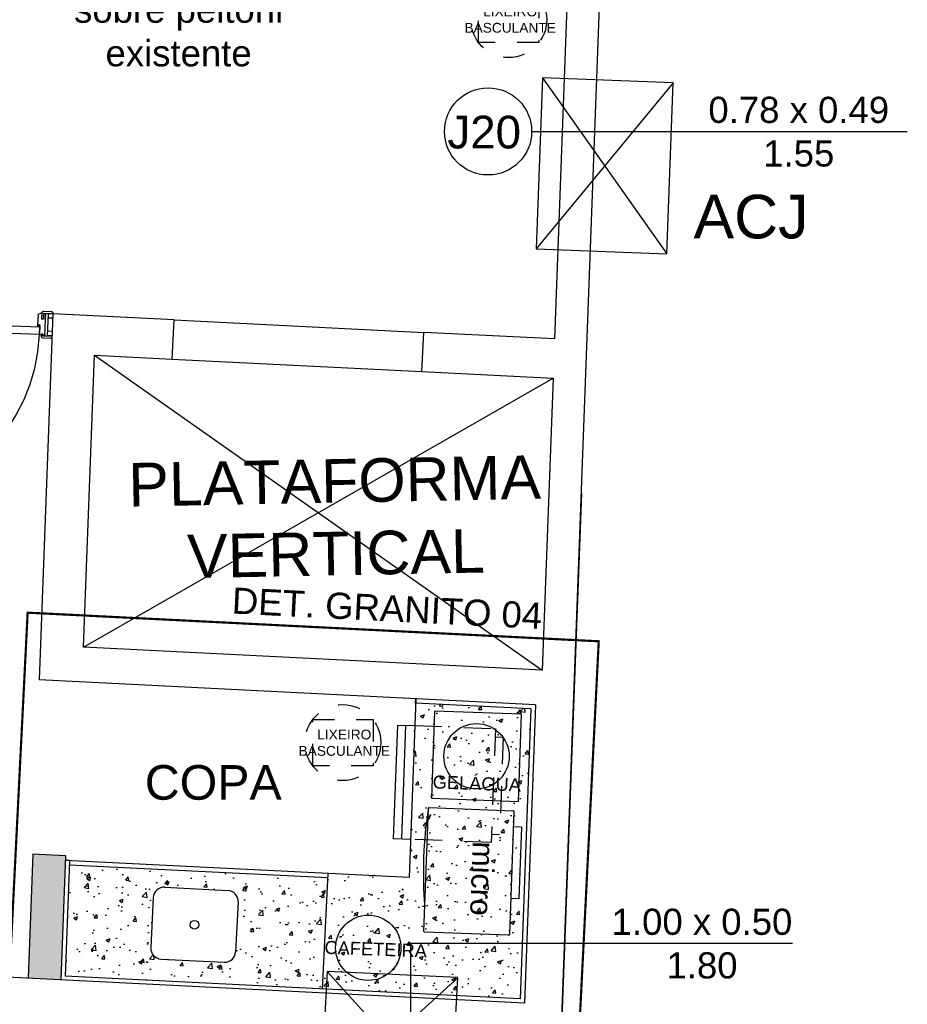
# Model space of a CAD drawing. Header units: inches. Extents: x 340 to 434, y 14 to 254.
# Tile 166 of 182: x 430.33 to 434.4, y 146.75 to 151.27. Entities that reach past the tile are written whole.
import ezdxf

# ---------------------------------------------------------------- set-up
doc = ezdxf.new("R2010")
doc.units = ezdxf.units.IN
doc.header["$MEASUREMENT"] = 0
for name, pattern in [('DASHDOT', [1, 0.5, -0.25, 0, -0.25]), ('DASHDOT2', [0.5, 0.25, -0.125, 0, -0.125]), ('DASHED2', [0.375, 0.25, -0.125]), ('HIDDEN', [9.525, 6.35, -3.175]), ('HIDDEN2', [0.1875, 0.125, -0.0625])]:
    doc.linetypes.add(name, pattern=pattern)
for name, color, linetype in [('Móveis', 2, 'Continuous'), ('TJ-CONSTRUIR', 12, 'Continuous'), ('TJ-DEMOLIR', 30, 'HIDDEN2'), ('TJ-DRYWALL', 132, 'Continuous'), ('TJ-EQUIPAMENTOS', 2, 'Continuous'), ('TJ-ESQUADRIA2', 2, 'Continuous'), ('TJ-ESQUADRIAS', 2, 'Continuous'), ('TJ-GRANITOVISTA', 2, 'Continuous'), ('TJ-HACHURA', 8, 'Continuous'), ('TJ-LOUCA', 2, 'Continuous'), ('TJ-MOBILIÁRIO', 2, 'Continuous'), ('TJ-MOBILIÁRIOEXISTENTE', 2, 'Continuous'), ('TJ-PAREDE', 5, 'Continuous'), ('TJ-PAREDECORTE', 5, 'Continuous'), ('TJ-PISO', 1, 'Continuous'), ('TJ-PROJECAOACIMA', 1, 'DASHDOT2'), ('TJ-TEXTO01', 1, 'Continuous'), ('TJ-TEXTO03 1PARA100', 3, 'Continuous'), ('TJ-TEXTOESQUADRIA', 200, 'Continuous')]:
    doc.layers.add(name, color=color, linetype=linetype)
doc.layers.add('TJ-DETBANCADAS', color=4, linetype='DASHDOT', lineweight=13)
doc.styles.add('ARIAL', font='arial.ttf')
doc.styles.get("Standard").update_dxf_attribs({"font": 'arial.ttf'})

# ---------------------------------------------------------------- blocks, each defined once
blk = doc.blocks.new('cuba3')
at = {"layer": 'TJ-LOUCA'}
for p, q in [((-0.1388, 0.1703), (0.151, 0.1595)), ((-0.1906, 0.1222), (-0.1991, -0.1077)), ((0.1991, 0.1077), (0.1906, -0.1222)), ((-0.151, -0.1595), (0.1388, -0.1703))]:
    blk.add_line(p, q, dxfattribs=at)
at = {"layer": 'TJ-LOUCA', "color": 1}
blk.add_circle((0, 0), 0.02, dxfattribs=at)
at = {"layer": 'TJ-LOUCA'}
for centre, start, end in [((-0.1406, 0.1203), 87.8711, 177.8711), ((0.1492, 0.1095), 357.8711, 87.8711), ((-0.1492, -0.1095), 177.8711, 267.8711), ((0.1406, -0.1203), 267.8711, 357.8711)]:
    blk.add_arc(centre, 0.05, start, end, dxfattribs=at)
blk = doc.blocks.new('frigobar-projeção')
at = {"layer": 'TJ-EQUIPAMENTOS', "color": 2, "linetype": 'Continuous'}
for p, q in [((0, 0), (0.0194, 0.5221)), ((0.0194, 0.5221), (0.097, 0.5193)), ((0.0776, -0.0029), (0, 0))]:
    blk.add_line(p, q, dxfattribs=at)
at = {"layer": 'TJ-EQUIPAMENTOS', "color": 1, "linetype": 'Continuous'}
blk.add_line((0.0373, -0.0014), (0.0567, 0.5208), dxfattribs=at)
at = {"layer": 'TJ-EQUIPAMENTOS', "color": 8, "linetype": 'HIDDEN2'}
for p, q in [((0.097, 0.5193), (0.467, 0.5055)), ((0.467, 0.5055), (0.4476, -0.0166)), ((0.5029, 0.4668), (0.4862, 0.0193)), ((0.4476, -0.0166), (0.0776, -0.0029))]:
    blk.add_line(p, q, dxfattribs=at)
at = {"layer": 'TJ-EQUIPAMENTOS', "color": 8, "linetype": 'HIDDEN2', "ltscale": 0.1}
for p, q in [((0.4656, 0.4682), (0.5029, 0.4668)), ((0.4489, 0.0207), (0.4862, 0.0193))]:
    blk.add_line(p, q, dxfattribs=at)
blk = doc.blocks.new('PORTA 80 GRADE 10')
at = {"layer": 'TJ-ESQUADRIAS', "linetype": 'Continuous', "ltscale": 30}
h = blk.add_hatch(dxfattribs=at)
h.set_pattern_fill('ANSI32', color=252, scale=0.002, style=0)
h.set_pattern_definition([(45, (-24.987796, 74.9285568), (-0.000530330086, 0.000530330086), []), (45, (-24.9874424, 74.9285568), (-0.000530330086, 0.000530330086), [])])
h.paths.add_polyline_path([(-0.8394, -0.0563), (-0.8394, -0.0541), (-0.8389, -0.0541, 1.192513), (-0.8389, -0.0535), (-0.8394, -0.0535), (-0.8394, -0.0521), (-0.8389, -0.0521, 0.041645), (-0.8389, -0.0521, 0.000003), (-0.8389, -0.0521, 1), (-0.8389, -0.0514, 0.045988), (-0.8389, -0.0514), (-0.8411, -0.0514, 1.142539), (-0.8411, -0.0521, 0.013689), (-0.8411, -0.0521), (-0.8406, -0.0521), (-0.8406, -0.0535), (-0.841, -0.0535, 1.124804), (-0.8411, -0.0541), (-0.8406, -0.0541), (-0.8406, -0.0563), (-0.8421, -0.0563), (-0.8421, -0.0593, -0.183959), (-0.8351, -0.0604, -0.115771), (-0.8365, -0.0607), (-0.8383, -0.0607, 1), (-0.8383, -0.0614), (-0.8365, -0.0614, 0.383202), (-0.8325, -0.0581), (-0.8325, -0.0563)])
h.paths.add_polyline_path([(-0.8411, -0.0573), (-0.8411, -0.0581, -0.159727), (-0.8344, -0.0596, 0.165409), (-0.8335, -0.058), (-0.8335, -0.0573)], flags=16)
h = blk.add_hatch(dxfattribs=at)
h.set_pattern_fill('ANSI32', color=252, scale=0.002, style=0)
h.set_pattern_definition([(135, (24.107796, 74.9285568), (0.000530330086, 0.000530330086), []), (135, (24.1074424, 74.9285568), (0.000530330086, 0.000530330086), [])])
h.paths.add_polyline_path([(-0.0406, -0.0563), (-0.0406, -0.0541), (-0.0411, -0.0541, -1.192513), (-0.0411, -0.0535), (-0.0406, -0.0535), (-0.0406, -0.0521), (-0.0411, -0.0521, -0.041645), (-0.0411, -0.0521, -0.000003), (-0.0411, -0.0521, -1), (-0.0411, -0.0514, -0.045988), (-0.0411, -0.0514), (-0.0389, -0.0514, -1.142539), (-0.0389, -0.0521, -0.013689), (-0.0389, -0.0521), (-0.0394, -0.0521), (-0.0394, -0.0535), (-0.039, -0.0535, -1.124804), (-0.0389, -0.0541), (-0.0394, -0.0541), (-0.0394, -0.0563), (-0.0379, -0.0563), (-0.0379, -0.0593, 0.183959), (-0.0449, -0.0604, 0.115771), (-0.0435, -0.0607), (-0.0417, -0.0607, -1), (-0.0417, -0.0614), (-0.0435, -0.0614, -0.383202), (-0.0475, -0.0581), (-0.0475, -0.0563)])
h.paths.add_polyline_path([(-0.0389, -0.0573), (-0.0389, -0.0581, 0.159727), (-0.0456, -0.0596, -0.165409), (-0.0465, -0.058), (-0.0465, -0.0573)], flags=16)
at = {"layer": 'TJ-ESQUADRIAS', "color": 2}
for p, q in [((-0.8675, 0), (-0.8585, 0)), ((-0.0125, 0), (-0.0215, 0))]:
    blk.add_line(p, q, dxfattribs=at)
at = {"layer": 'TJ-ESQUADRIAS'}
for p, q in [((-0.8675, -0.026), (-0.8675, 0)), ((-0.8675, -0.1), (-0.8675, -0.026)), ((-0.8585, 0), (-0.8585, -0.026)), ((-0.8585, -0.026), (-0.8505, -0.026)), ((-0.8505, 0), (-0.8405, 0)), ((-0.8505, -0.026), (-0.8505, 0)), ((-0.8325, -0.008), (-0.8325, -0.0539)), ((-0.0475, -0.008), (-0.0475, -0.0539)), ((-0.0295, 0), (-0.0395, 0)), ((-0.0295, -0.026), (-0.0295, 0)), ((-0.0215, -0.026), (-0.0295, -0.026)), ((-0.0215, 0), (-0.0215, -0.026)), ((-0.0125, -0.036), (-0.0125, 0)), ((-0.0125, -0.1), (-0.0125, -0.036)), ((-0.8415, -0.056), (-0.8425, -0.056)), ((-0.8425, -0.056), (-0.8425, -0.092)), ((-0.8415, -0.051), (-0.8415, -0.056)), ((-0.8385, -0.051), (-0.8415, -0.051)), ((-0.8385, -0.056), (-0.8385, -0.051)), ((-0.8346, -0.056), (-0.8385, -0.056)), ((-0.8325, -0.0539), (-0.8346, -0.056)), ((-0.0475, -0.0539), (-0.0454, -0.056)), ((-0.0454, -0.056), (-0.0415, -0.056)), ((-0.0415, -0.051), (-0.0385, -0.051)), ((-0.0415, -0.056), (-0.0415, -0.051)), ((-0.0385, -0.051), (-0.0385, -0.056)), ((-0.0385, -0.056), (-0.0375, -0.056)), ((-0.0375, -0.056), (-0.0375, -0.092)), ((-0.8585, -0.1), (-0.8675, -0.1)), ((-0.8585, -0.094), (-0.8585, -0.1)), ((-0.8505, -0.094), (-0.8585, -0.094)), ((-0.8505, -0.1), (-0.8505, -0.094)), ((-0.0295, -0.094), (-0.0215, -0.094)), ((-0.0295, -0.1), (-0.0295, -0.094)), ((-0.0215, -0.094), (-0.0215, -0.1)), ((-0.0215, -0.1), (-0.0125, -0.1))]:
    blk.add_line(p, q, dxfattribs=at)
for points in [[(-0.858, -0.021), (-0.855, -0.024), (-0.8505, -0.024), (-0.8505, 0.003, 0.414214), (-0.8585, 0.011), (-0.8925, 0.011, 0.414214), (-0.9005, 0.003), (-0.9005, 0), (-0.858, 0)], [(-0.022, -0.021), (-0.025, -0.024), (-0.0295, -0.024), (-0.0295, 0.003, -0.414214), (-0.0215, 0.011), (0.0125, 0.011, -0.414214), (0.0205, 0.003), (0.0205, 0), (-0.022, 0)], [(-0.895, -0.1), (-0.893, -0.102), (-0.893, -0.103), (-0.858, -0.103), (-0.858, -0.098), (-0.855, -0.095), (-0.8505, -0.095), (-0.8505, -0.103, -0.414214), (-0.8585, -0.111), (-0.8925, -0.111, -0.414214), (-0.9005, -0.103), (-0.9005, -0.1)], [(0.015, -0.1), (0.013, -0.102), (0.013, -0.103), (-0.022, -0.103), (-0.022, -0.098), (-0.025, -0.095), (-0.0295, -0.095), (-0.0295, -0.103, 0.414214), (-0.0215, -0.111), (0.0125, -0.111, 0.414214), (0.0205, -0.103), (0.0205, -0.1)]]:
    blk.add_lwpolyline(points, format="xyb", close=True, dxfattribs=at)
at = {"layer": 'TJ-ESQUADRIAS', "color": 252, "linetype": 'Continuous'}
for points in [[(-0.8335, -0.058, -0.165409), (-0.8344, -0.0596, 0.159727), (-0.8411, -0.0581), (-0.8411, -0.0573), (-0.8335, -0.0573)], [(-0.0465, -0.058, 0.165409), (-0.0456, -0.0596, -0.159727), (-0.0389, -0.0581), (-0.0389, -0.0573), (-0.0465, -0.0573)]]:
    blk.add_lwpolyline(points, format="xyb", close=True, dxfattribs=at)
at = {"layer": 'TJ-ESQUADRIAS'}
blk.add_lwpolyline([(-0.0405, -0.0965), (-0.0405, -0.0615), (-0.8405, -0.0615), (-0.8405, -0.0965), (-0.0405, -0.0965)], dxfattribs=at)
at = {"layer": 'TJ-ESQUADRIAS', "color": 1, "linetype": 'DASHED2', "ltscale": 5}
blk.add_lwpolyline([(-0.0755, -0.8965), (-0.0405, -0.8965), (-0.0405, -0.0965), (-0.0755, -0.0965), (-0.0755, -0.8965)], dxfattribs=at)
at = {"layer": 'TJ-ESQUADRIAS'}
for centre, start, end in [((-0.8405, -0.008), 0, 90), ((-0.0395, -0.008), 90, 180), ((-0.8505, -0.092), 270, 0), ((-0.0295, -0.092), 180, 270)]:
    blk.add_arc(centre, 0.008, start, end, dxfattribs=at)
at = {"layer": 'TJ-ESQUADRIAS', "color": 1, "linetype": 'DASHED2', "ltscale": 5}
blk.add_arc((-0.0397, -0.0965), 0.8008, 180, 267.4377, dxfattribs=at)
at = {"layer": 'TJ-PAREDECORTE', "linetype": 'Continuous'}
for p, q in [((-0.88, -0.1), (-0.88, 0)), ((0, -0.1), (0, 0))]:
    blk.add_line(p, q, dxfattribs=at)
blk = doc.blocks.new('BMP31TDP')
for p, q in [((-201.8, -100), (111.9, -100)), ((-201.8, -100), (-201.8, -135)), ((111.9, -100), (111.9, -135)), ((-272.5, -506), (-272.5, -138)), ((-269.5, -135), (269.5, -135)), ((272.5, -138), (272.5, -506)), ((269.5, -509), (-269.5, -509))]:
    blk.add_line(p, q)
for centre, radius, start, end in [((-269.5, -138), 3, 90, 180), ((269.5, -138), 3, 0, 90), ((-269.5, -506), 3, 180, 270), ((-54, 1270.6), 1792.6, 263.0953, 276.9047), ((269.5, -506), 3, 270, 0)]:
    blk.add_arc(centre, radius, start, end)
blk = doc.blocks.new('Microondas0010')
at = {"xscale": 0.1, "yscale": 0.1, "zscale": 0.1}
blk.add_blockref('BMP31TDP', (-0.54, 31.39), dxfattribs=at)
blk = doc.blocks.new('GELAGUA')
at = {"layer": 'Móveis', "color": 1}
blk.add_lwpolyline([(0, -0.4), (0.4, -0.4), (0.4, 0), (0, 0)], close=True, dxfattribs=at)
at = {"layer": 'Móveis'}
blk.add_circle((0.2, -0.2), 0.15, dxfattribs=at)
at = {"layer": 'Móveis', "color": 1, "insert": (0.0033, -0.2945), "char_height": 0.06, "attachment_point": 1}
blk.add_mtext_dynamic_manual_height_columns('GELÁGUA', width=0.853354, gutter_width=12.5, heights=[0], dxfattribs=at)
blk = doc.blocks.new('lix-20L')
at = {"layer": 'TJ-MOBILIÁRIO', "linetype": 'HIDDEN', "ltscale": 0.01}
blk.add_lwpolyline([(-0.1384, 0.106), (0.1384, 0.106), (0.1384, -0.106), (-0.1384, -0.106)], close=True, dxfattribs=at)
blk.add_circle((0, 0), 0.1743, dxfattribs=at)
at = {"layer": 'TJ-MOBILIÁRIO', "color": 1, "insert": (-0.0896, 0.0597), "char_height": 0.045, "attachment_point": 1, "style": 'ARIAL'}
blk.add_mtext_dynamic_manual_height_columns('\\pxqc;LIXEIRO BASCULANTE', width=0.191954, gutter_width=12.5, heights=[0], dxfattribs=at)

msp = doc.modelspace()

# ---------------------------------------------------------------- hatches: boundary and pattern name
at = {"layer": 'TJ-CONSTRUIR'}
h = msp.add_hatch(color=256, dxfattribs=at)
h.dxf.hatch_style = 1
h.paths.add_polyline_path([(430.5162, 146.8644), (430.3664, 146.8719), (430.3876, 147.4416), (430.5374, 147.4341)])
at = {"layer": 'TJ-HACHURA', "linetype": 'Continuous'}
h = msp.add_hatch(dxfattribs=at)
h.set_pattern_fill('AR-CONC', color=8, scale=0.025)
h.set_pattern_definition([(50, (0, 0), (0.179315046, -0.015688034), [0.01875, -0.20625]), (355, (0, 0), (-0.03468783, 0.18804803), [0.015, -0.165]), (100.451444, (0.01494, -0.0013), (0.14462721, 0.17236), [0.01593505, -0.17528553]), (46.1842, (0, 0.05), (0.26681033, -0.04137982), [0.028125, -0.309375]), (96.635635, (0.02223, 0.04655), (0.23366549, 0.24352965), [0.02390259, -0.26292844]), (351.184164, (0, 0.05), (0.23366549, 0.24352965), [0.0225, -0.2475]), (21, (0.025, 0.0375), (0.149226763, -0.100654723), [0.01875, -0.20625]), (326, (0.025, 0.0375), (0.06082883, 0.18128751), [0.015, -0.165]), (71.451445, (0.03744, 0.02911), (0.210055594, 0.08063279), [0.01593505, -0.17528553]), (37.5, (0, 0), (0.003039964, 0.0832234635), [0, -0.163, 0, -0.1675, 0, -0.165625]), (7.5, (0, 0), (0.065767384, 0.098602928), [0, -0.0955, 0, -0.15925, 0, -0.063125]), (327.5, (-0.05575, 0), (0.133455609, -0.005638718), [0, -0.0625, 0, -0.195, 0, -0.25875]), (317.5, (-0.08075, 0), (0.145796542, 0.025026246), [0, -0.08125, 0, -0.1295, 0, -0.18375])])
h.paths.add_polyline_path([(432.6739, 148.108), (432.1445, 148.1346), (432.1407, 148.0309), (432.5106, 148.0171), (432.5092, 147.9798), (432.5465, 147.9784), (432.5299, 147.5309), (432.4926, 147.5323), (432.4912, 147.495), (432.1213, 147.5087), (432.1147, 147.3334), (431.7422, 147.352), (431.7157, 146.8227), (431.7345, 146.8217), (431.7385, 146.9033), (432.3392, 146.8745), (432.3378, 146.8733), (432.3337, 146.7917), (432.6244, 146.7772)])
h.paths.add_polyline_path([(432.5106, 148.0171), (432.1407, 148.0309), (432.1213, 147.5087), (432.4912, 147.495)], flags=17)
h.paths.add_polyline_path([(432.5465, 147.9784), (432.5092, 147.9798), (432.4926, 147.5323), (432.5299, 147.5309)], flags=17)
h.paths.add_polyline_path([(432.3378, 146.8733), (432.2521, 146.7958), (432.3337, 146.7917)], flags=17)
h.paths.add_polyline_path([(432.3378, 146.8733), (432.3379, 146.8746), (431.7385, 146.9033), (431.816, 146.8177), (432.2521, 146.7958)], flags=17)
h.paths.add_polyline_path([(431.7385, 146.9033), (431.7345, 146.8217), (431.816, 146.8177)], flags=17)
h.paths.add_polyline_path([(431.7412, 147.332), (430.5558, 147.3914), (430.5369, 146.8817), (431.7157, 146.8227)])
h.paths.add_polyline_path([(431.2662, 146.9453), (430.9766, 146.9598, -0.414214), (430.9292, 147.0123), (430.9407, 147.242, -0.414214), (430.9931, 147.2894), (431.2827, 147.2749, -0.414214), (431.3302, 147.2225), (431.3187, 146.9928, -0.414214)], flags=16)
h.paths.add_polyline_path([(431.1097, 147.1174, -1), (431.1497, 147.1174, -1)], flags=0)

# ---------------------------------------------------------------- linework, layer by layer
at = {"layer": 'TJ-DEMOLIR', "ltscale": 10}
for p, q in [((431.7085, 146.3041), (432.3378, 146.8733)), ((431.7385, 146.9033), (432.3078, 146.274))]:
    msp.add_line(p, q, dxfattribs=at)
msp.add_lwpolyline([(432.3379, 146.8746), (431.7385, 146.9033), (431.7085, 146.3041), (432.3079, 146.2754)], close=True, dxfattribs=at)
at = {"layer": 'TJ-DETBANCADAS', "ltscale": 4, "const_width": 0.01}
msp.add_lwpolyline([(432.8885, 146.4903), (430.2678, 146.6216), (430.3643, 148.5492), (432.9851, 148.4179)], close=True, dxfattribs=at)
at = {"layer": 'TJ-DRYWALL'}
for p, q in [((430.456, 149.8206), (430.4597, 149.9205)), ((430.479, 149.8998), (430.4589, 149.9005)), ((430.4797, 149.9197), (430.4597, 149.9205)), ((430.476, 149.8198), (430.456, 149.8206)), ((430.4767, 149.8398), (430.4567, 149.8405))]:
    msp.add_line(p, q, dxfattribs=at)
at = {"layer": 'TJ-GRANITOVISTA'}
for p, q in [((432.1453, 148.1545), (432.1147, 147.3334)), ((432.1147, 147.3334), (430.5366, 147.4124)), ((431.7412, 147.332), (430.5558, 147.3914)), ((431.7422, 147.352), (431.7157, 146.8227))]:
    msp.add_line(p, q, dxfattribs=at)
at = {"layer": 'TJ-GRANITOVISTA', "color": 3}
for p, q in [((432.1445, 148.1346), (432.1455, 148.1545)), ((432.6739, 148.108), (432.1445, 148.1346)), ((432.6739, 148.108), (432.6244, 146.7772)), ((430.5566, 147.4114), (430.5366, 147.4121)), ((430.5566, 147.4114), (430.5369, 146.8817)), ((432.6244, 146.7772), (430.5369, 146.8817))]:
    msp.add_line(p, q, dxfattribs=at)
at = {"layer": 'TJ-MOBILIÁRIO'}
msp.add_circle((431.9276, 147.0115), 0.15, dxfattribs=at)
at = {"layer": 'TJ-PAREDE'}
for p, q in [((433.3773, 165.8175), (432.782, 149.8048)), ((432.7027, 143.6597), (433.4612, 164.0652)), ((430.4797, 149.9197), (430.4173, 148.2411)), ((431.0364, 149.8922), (430.4797, 149.9201)), ((431.0274, 149.7124), (431.0364, 149.8922)), ((432.1737, 149.655), (432.1827, 149.8348)), ((432.782, 149.8048), (432.1827, 149.8348)), ((430.6207, 148.3911), (430.6705, 149.7303)), ((430.6705, 149.7303), (431.0274, 149.7124)), ((432.1737, 149.655), (432.7753, 149.6249)), ((432.7753, 149.6249), (432.7255, 148.2857)), ((432.9058, 149.0981), (432.7955, 146.1295)), ((432.7255, 148.2857), (430.6207, 148.3911)), ((432.6946, 148.127), (430.4173, 148.2411)), ((432.6946, 148.127), (432.6437, 146.7579)), ((430.3876, 147.4416), (430.3664, 146.8719)), ((430.5374, 147.4341), (430.3872, 147.4416)), ((430.5374, 147.4341), (430.5163, 146.8663)), ((432.6437, 146.7579), (430.2687, 146.8768))]:
    msp.add_line(p, q, dxfattribs=at)
at = {"layer": 'TJ-PISO'}
for p, q in [((431.0364, 149.8922), (432.1827, 149.8348)), ((431.0274, 149.7124), (432.1737, 149.655))]:
    msp.add_line(p, q, dxfattribs=at)
at = {"layer": 'TJ-PROJECAOACIMA', "ltscale": 5}
for p, q in [((433.3261, 150.9804), (432.6973, 150.2182)), ((432.7265, 151.0027), (433.2969, 150.1959))]:
    msp.add_line(p, q, dxfattribs=at)
msp.add_lwpolyline([(433.2969, 150.1959), (433.3261, 150.9804), (432.7265, 151.0027), (432.6973, 150.2182)], close=True, dxfattribs=at)
at = {"layer": 'TJ-TEXTO01'}
for p, q in [((430.6705, 149.7303), (432.7255, 148.2857)), ((430.6207, 148.3911), (432.7753, 149.6249))]:
    msp.add_line(p, q, dxfattribs=at)
at = {"layer": 'TJ-TEXTOESQUADRIA', "color": 1}
for p, q in [((432.6772, 150.7574), (434.4012, 150.7574)), ((432.1216, 147.0321), (433.8737, 147.0321)), ((432.1216, 147.0321), (432.1216, 146.6456))]:
    msp.add_line(p, q, dxfattribs=at)
msp.add_circle((432.4772, 150.7574), 0.2, dxfattribs=at)

# ---------------------------------------------------------------- block references
msp.add_blockref('frigobar-projeção', (432.0437, 147.5116))
at = {"layer": 'TJ-EQUIPAMENTOS', "ltscale": 0.2, "xscale": 0.010498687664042, "yscale": 0.010498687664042, "zscale": 0.010498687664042, "rotation": 267.8711311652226}
msp.add_blockref('Microondas0010', (432.3976, 147.3559), dxfattribs=at)
at = {"layer": 'TJ-ESQUADRIA2', "linetype": 'Continuous', "xscale": -1, "rotation": 357.8711311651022}
msp.add_blockref('PORTA 80 GRADE 10', (429.5803, 149.9532), dxfattribs=at)
at = {"layer": 'TJ-LOUCA', "rotation": 359.2615142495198}
msp.add_blockref('cuba3', (431.1297, 147.1174), dxfattribs=at)
at = {"layer": 'TJ-MOBILIÁRIO'}
for p in [(432.5721, 151.2705), (431.8109, 147.9528)]:
    msp.add_blockref('lix-20L', p, dxfattribs=at)
at = {"layer": 'TJ-MOBILIÁRIOEXISTENTE', "rotation": 357.9283536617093}
msp.add_blockref('GELAGUA', (432.2316, 148.0973), dxfattribs=at)

# ---------------------------------------------------------------- texts
at = {"layer": 'TJ-DETBANCADAS', "insert": (431.3053, 148.6653), "char_height": 0.12, "width": 3.07229, "attachment_point": 1, "rotation": 357.1326, "style": 'ARIAL'}
msp.add_mtext('DET. GRANITO 04', dxfattribs=at)
at = {"layer": 'TJ-EQUIPAMENTOS', "ltscale": 0.2}
msp.add_text('micro', height=0.1, rotation=267.8711, dxfattribs=at).set_placement((432.4074, 147.5013))
at = {"layer": 'TJ-MOBILIÁRIO', "color": 1, "insert": (431.7276, 147.044), "char_height": 0.06, "attachment_point": 1, "rotation": 357.9284}
msp.add_mtext_dynamic_manual_height_columns('CAFETEIRA', width=0.853354, gutter_width=12.5, heights=[0], dxfattribs=at)
at = {"layer": 'TJ-TEXTO01', "insert": (433.4201, 150.4663), "char_height": 0.2, "attachment_point": 1}
msp.add_mtext_dynamic_manual_height_columns('\\pxql;ACJ', width=1.509441, gutter_width=1, heights=[0], dxfattribs=at)
at = {"layer": 'TJ-TEXTO01', "insert": (431.7151, 149.2527), "char_height": 0.2, "attachment_point": 1, "rotation": 1.1032}
msp.add_mtext_dynamic_manual_height_columns('\\pxqc;PLATAFORMA VERTICAL', width=0.111685, gutter_width=1, heights=[0], dxfattribs=at)
at = {"layer": 'TJ-TEXTO03 1PARA100', "insert": (430.6895, 147.8497), "char_height": 0.15875, "width": 1.053119, "attachment_point": 1, "style": 'ARIAL'}
msp.add_mtext('\\pxqc;COPA', dxfattribs=at)
at = {"layer": 'TJ-TEXTOESQUADRIA', "color": 1, "char_height": 0.12, "attachment_point": 1}
for s, insert in [('\\pxqc;1.43 x 1.50\\Psobre peitoril existente', (430.5042, 151.5759)), ('\\pxqc;0.78 x 0.49\\P1.55', (433.3501, 150.9162)), ('\\pxqc;1.00 x 0.50\\P1.80', (432.9061, 147.1909))]:
    msp.add_mtext_dynamic_manual_height_columns(s, width=1.10575, gutter_width=12.5, heights=[0], dxfattribs=dict(at, insert=insert))
at = {"layer": 'TJ-TEXTOESQUADRIA', "insert": (432.3363, 150.8291), "char_height": 0.15, "attachment_point": 1}
msp.add_mtext_dynamic_manual_height_columns('\\pxqc;J20', width=0.246653, gutter_width=12.5, heights=[0], dxfattribs=at)

doc.saveas('drawing.dxf')
